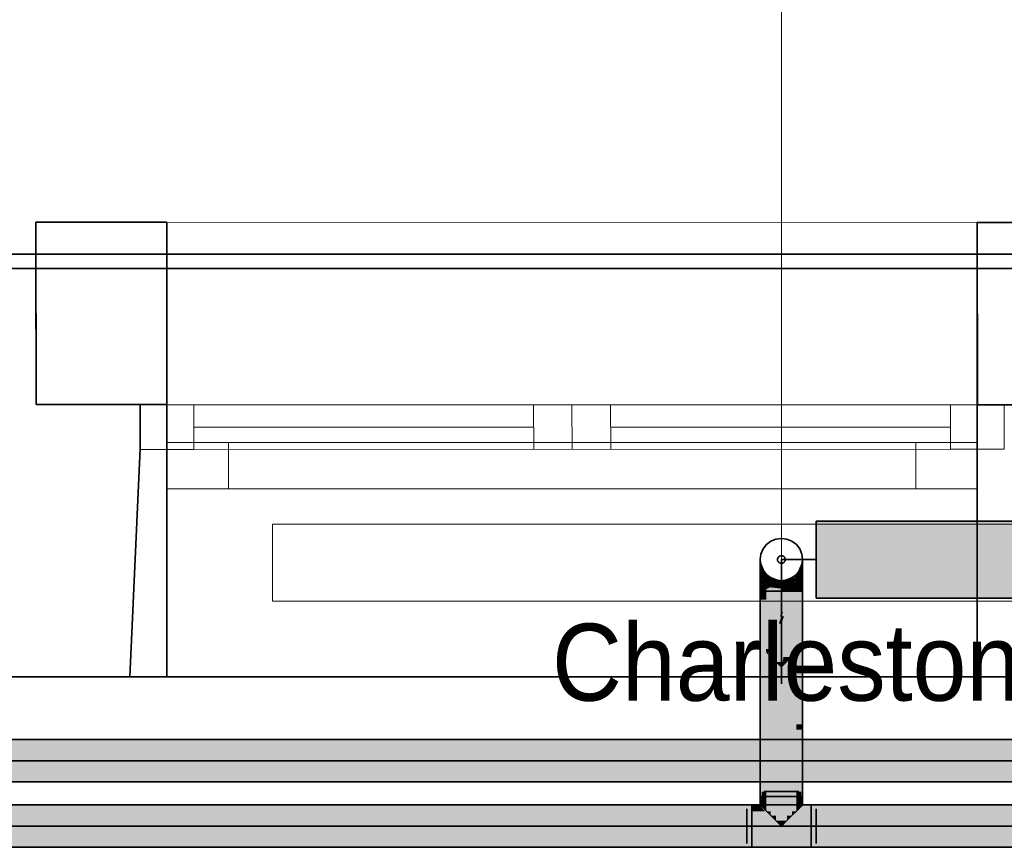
# Model space of a CAD drawing. Extents: x -133 to 627, y -127 to 467.
# Tile 75 of 80: x 120 to 146, y 370 to 391. Entities that reach past the tile are written whole.
import ezdxf
from ezdxf.lldxf.tags import DXFTag

# ---------------------------------------------------------------- set-up
doc = ezdxf.new("R2010")
doc.units = 0
doc.layers.get('0').update_dxf_attribs({"lineweight": 35})
for name, color, linetype, lineweight in [('0-Shading', 7, 'Continuous', 35), ('5_OG-BESTAND', 7, 'Continuous', 25), ('5_OG-HLSE', 7, 'Continuous', 25), ('5_OG-NEU', 7, 'Continuous', 25), ('H_Heizkoerpertext', 7, 'Continuous', 35)]:
    doc.layers.add(name, color=color, linetype=linetype, lineweight=lineweight)
for name, color, linetype, lineweight, true_color in [('A_Aussenwand', 3, 'Continuous', 35, 0x00ff00), ('A_Fenster', 1, 'Continuous', 35, 0xff0000), ('A_Geschossdecke', 7, 'Continuous', 35, 0x008080), ('H_Heizkoerper', 1, 'Continuous', 35, 0xff0000), ('H_Heizkoerperflaeche', 7, 'Continuous', 35, 0xc0c0c0), ('H_Ruecklauf', 5, 'Continuous', 35, 0x0000ff), ('H_Ruecklauf_Beschriftung', 5, 'Continuous', 18, 0x0000ff), ('H_Vorlauf', 1, 'Continuous', 35, 0xff0000)]:
    doc.layers.add(name, color=color, linetype=linetype, lineweight=lineweight, true_color=true_color)
doc.styles.get("Standard").update_dxf_attribs({"font": 'arial.ttf'})
tags = doc.linetypes.add('ALL_S14', pattern=[0.002, 0.001, -0.001]).pattern_tags.tags
tags[6:7] = [DXFTag(74, 4), DXFTag(75, 0), DXFTag(340, '0'), DXFTag(46, 1.0), DXFTag(50, 0.0), DXFTag(44, 0.0), DXFTag(45, 0.0)]
tags[4:5] = [DXFTag(74, 4), DXFTag(75, 0), DXFTag(340, '0'), DXFTag(46, 1.0), DXFTag(50, 0.0), DXFTag(44, 0.0), DXFTag(45, 0.0)]
tags = doc.linetypes.add('fein_strichliert-A06HSSHENL', pattern=[4, 1, -2, 1]).pattern_tags.tags
tags[8:9] = [DXFTag(74, 4), DXFTag(75, 0), DXFTag(340, '0'), DXFTag(46, 0.0), DXFTag(50, 0.0), DXFTag(44, 0.0), DXFTag(45, 0.0)]
tags[6:7] = [DXFTag(74, 4), DXFTag(75, 0), DXFTag(340, '0'), DXFTag(46, 0.0), DXFTag(50, 0.0), DXFTag(44, 0.0), DXFTag(45, 0.0)]
tags[4:5] = [DXFTag(74, 4), DXFTag(75, 0), DXFTag(340, '0'), DXFTag(46, 0.0), DXFTag(50, 0.0), DXFTag(44, 0.0), DXFTag(45, 0.0)]

# ---------------------------------------------------------------- blocks, each defined once
blk = doc.blocks.new('Shading-A06HSSFQNL', base_point=(330.89, 189.228))
at = {"layer": '0-Shading', "color": 176, "true_color": 0x000085}
for points in [[(139.587, 377.354), (139.575, 377.354), (139.575, 377.382)], [(139.73, 376.993), (139.587, 377.354), (139.575, 377.354)], [(139.736, 376.993), (139.73, 376.993), (139.587, 377.354)], [(140.52, 376.993), (140.514, 376.993), (140.675, 377.354)], [(140.514, 376.993), (140.675, 377.354), (140.663, 377.354)], [(140.675, 377.354), (140.663, 377.354), (140.675, 377.382)], [(139.736, 376.978), (139.736, 376.993), (139.73, 376.993)], [(140.514, 376.978), (140.52, 376.993), (140.514, 376.993)]]:
    blk.add_solid(points, dxfattribs=at)
at = {"layer": '0-Shading', "color": 174, "true_color": 0x000092}
for points in [[(139.61, 377.272), (139.575, 377.272), (139.575, 377.354)], [(140.675, 377.272), (140.64, 377.272), (140.675, 377.354)], [(139.715, 376.978), (139.61, 377.272), (139.575, 377.272)], [(139.736, 376.978), (139.715, 376.978), (139.61, 377.272)], [(140.535, 376.978), (140.514, 376.978), (140.675, 377.272)], [(140.514, 376.978), (140.675, 377.272), (140.64, 377.272)], [(139.72, 376.969), (139.736, 376.978), (139.715, 376.978)], [(139.736, 376.969), (139.72, 376.969), (139.736, 376.978)], [(139.736, 376.935), (139.736, 376.969), (139.72, 376.969)], [(140.514, 376.935), (140.535, 376.978), (140.514, 376.978)]]:
    blk.add_solid(points, dxfattribs=at)
at = {"layer": '0-Shading', "color": 174, "true_color": 0x00009d}
for points in [[(139.638, 377.141), (139.575, 377.141), (139.575, 377.272)], [(139.676, 376.969), (139.638, 377.141), (139.575, 377.141)], [(139.72, 376.969), (139.676, 376.969), (139.638, 377.141)], [(140.555, 376.935), (140.514, 376.935), (140.675, 377.141)], [(140.514, 376.935), (140.675, 377.141), (140.612, 377.141)], [(140.675, 377.141), (140.612, 377.141), (140.675, 377.272)], [(139.679, 376.964), (139.72, 376.969), (139.676, 376.969)], [(139.722, 376.964), (139.679, 376.964), (139.72, 376.969)], [(139.696, 376.935), (139.722, 376.964), (139.679, 376.964)], [(139.736, 376.935), (139.696, 376.935), (139.722, 376.964)], [(139.72, 376.893), (139.736, 376.935), (139.696, 376.935)], [(139.736, 376.893), (139.72, 376.893), (139.736, 376.935)], [(139.736, 376.866), (139.736, 376.893), (139.72, 376.893)], [(140.514, 376.866), (140.555, 376.935), (140.514, 376.935)]]:
    blk.add_solid(points, dxfattribs=at)
at = {"layer": '0-Shading', "color": 174, "true_color": 0x0000a6}
for points in [[(139.675, 376.97), (139.575, 376.97), (139.575, 377.141)], [(140.675, 376.97), (140.575, 376.97), (140.675, 377.141)], [(139.579, 376.966), (139.675, 376.97), (139.575, 376.97)], [(139.678, 376.966), (139.579, 376.966), (139.675, 376.97)], [(139.679, 376.964), (139.678, 376.966), (139.579, 376.966)], [(139.679, 376.964), (139.58, 376.964), (139.579, 376.966)], [(139.638, 376.893), (139.679, 376.964), (139.58, 376.964)], [(139.72, 376.893), (139.638, 376.893), (139.679, 376.964)], [(139.679, 376.845), (139.72, 376.893), (139.638, 376.893)], [(139.731, 376.845), (139.679, 376.845), (139.736, 376.866)], [(139.679, 376.845), (139.736, 376.866), (139.696, 376.866)], [(139.72, 376.795), (139.731, 376.845), (139.679, 376.845)], [(139.736, 376.866), (139.696, 376.866), (139.72, 376.893)], [(139.736, 376.795), (139.72, 376.795), (139.736, 376.866)], [(140.589, 376.866), (140.514, 376.866), (140.675, 376.97)], [(140.514, 376.866), (140.675, 376.97), (140.575, 376.97)], [(140.514, 376.775), (140.589, 376.866), (140.514, 376.866)], [(139.736, 376.775), (139.736, 376.795), (139.72, 376.795)]]:
    blk.add_solid(points, dxfattribs=at)
at = {"layer": '0-Shading', "color": 174, "true_color": 0x0000ac}
for points in [[(139.578, 376.966), (139.575, 376.966), (139.575, 376.97)], [(139.579, 376.966), (139.578, 376.966), (139.575, 376.966)], [(139.652, 376.824), (139.575, 376.824), (139.575, 376.966)], [(139.641, 376.845), (139.579, 376.966), (139.575, 376.966)], [(139.579, 376.966), (139.575, 376.966), (139.575, 376.966)], [(139.581, 376.771), (139.575, 376.771), (139.652, 376.824)], [(139.575, 376.771), (139.652, 376.824), (139.575, 376.824)], [(139.679, 376.845), (139.641, 376.845), (139.579, 376.966)], [(139.682, 376.769), (139.579, 376.769), (139.652, 376.824)], [(139.652, 376.824), (139.679, 376.845), (139.641, 376.845)], [(139.695, 376.824), (139.652, 376.824), (139.679, 376.845)], [(139.668, 376.795), (139.695, 376.824), (139.652, 376.824)], [(139.72, 376.795), (139.668, 376.795), (139.695, 376.824)], [(139.845, 376.935), (139.736, 376.935), (139.736, 376.978)], [(140.048, 376.823), (139.845, 376.935), (139.736, 376.935)], [(140.125, 376.823), (140.048, 376.823), (139.845, 376.935)], [(140.102, 376.804), (140.125, 376.823), (140.048, 376.823)], [(140.125, 376.804), (140.102, 376.804), (140.125, 376.823)], [(140.202, 376.823), (140.125, 376.823), (140.499, 376.93)], [(140.125, 376.823), (140.499, 376.93), (140.392, 376.93)], [(140.125, 376.795), (140.202, 376.823), (140.125, 376.823)], [(140.499, 376.93), (140.392, 376.93), (140.514, 376.978)], [(140.499, 376.93), (140.514, 376.935), (140.501, 376.935)], [(140.514, 376.935), (140.501, 376.935), (140.514, 376.978)], [(140.675, 376.775), (140.514, 376.775), (140.675, 376.97)], [(139.579, 376.769), (139.581, 376.771), (139.575, 376.771)], [(139.619, 376.744), (139.682, 376.769), (139.579, 376.769)], [(139.696, 376.744), (139.619, 376.744), (139.682, 376.769)], [(139.679, 376.706), (139.696, 376.744), (139.619, 376.744)], [(139.696, 376.744), (139.72, 376.795), (139.668, 376.795)], [(139.717, 376.706), (139.679, 376.706), (139.696, 376.744)], [(139.696, 376.695), (139.717, 376.706), (139.679, 376.706)], [(139.731, 376.744), (139.696, 376.744), (139.736, 376.775)], [(139.696, 376.744), (139.736, 376.775), (139.711, 376.775)], [(139.722, 376.695), (139.731, 376.744), (139.696, 376.744)], [(139.722, 376.695), (139.696, 376.695), (139.717, 376.706)], [(139.72, 376.68), (139.722, 376.695), (139.696, 376.695)], [(139.736, 376.775), (139.711, 376.775), (139.72, 376.795)], [(139.731, 376.68), (139.72, 376.68), (139.722, 376.695)], [(139.736, 376.67), (139.731, 376.68), (139.72, 376.68)], [(139.736, 376.695), (139.722, 376.695), (139.736, 376.775)], [(139.736, 376.67), (139.736, 376.695), (139.722, 376.695)], [(140.125, 376.795), (140.125, 376.804), (140.102, 376.804)], [(140.675, 376.771), (140.514, 376.771), (140.675, 376.775)], [(140.514, 376.771), (140.675, 376.775), (140.514, 376.775)], [(140.514, 376.67), (140.675, 376.771), (140.514, 376.771)]]:
    blk.add_solid(points, dxfattribs=at)
at = {"layer": '0-Shading', "color": 174, "true_color": 0x00008e}
for points in [[(139.772, 376.978), (139.736, 376.978), (139.736, 376.993)], [(140.102, 376.832), (139.772, 376.978), (139.736, 376.978)], [(140.125, 376.832), (140.102, 376.832), (139.772, 376.978)], [(140.125, 376.823), (140.125, 376.832), (140.102, 376.832)], [(140.148, 376.832), (140.125, 376.832), (140.514, 376.978)], [(140.125, 376.832), (140.514, 376.978), (140.478, 376.978)], [(140.125, 376.823), (140.148, 376.832), (140.125, 376.832)], [(140.514, 376.978), (140.478, 376.978), (140.514, 376.993)]]:
    blk.add_solid(points, dxfattribs=at)
at = {"layer": '0-Shading', "color": 172, "true_color": 0x0000c7}
for points in [[(139.929, 376.866), (139.736, 376.866), (139.736, 376.935)], [(139.947, 376.804), (139.929, 376.866), (139.736, 376.866)], [(140.102, 376.804), (139.947, 376.804), (139.929, 376.866)], [(140.223, 376.795), (140.125, 376.795), (140.284, 376.852)], [(140.199, 376.773), (140.469, 376.852), (140.284, 376.852)], [(140.469, 376.852), (140.284, 376.852), (140.472, 376.853)], [(140.284, 376.852), (140.472, 376.853), (140.287, 376.853)], [(140.472, 376.853), (140.287, 376.853), (140.499, 376.93)], [(140.472, 376.853), (140.499, 376.861), (140.475, 376.861)], [(140.499, 376.861), (140.475, 376.861), (140.513, 376.93)], [(140.475, 376.861), (140.513, 376.93), (140.499, 376.93)], [(140.513, 376.93), (140.499, 376.93), (140.514, 376.935)], [(140.499, 376.861), (140.514, 376.866), (140.5, 376.866)], [(140.514, 376.866), (140.5, 376.866), (140.514, 376.935)], [(140.051, 376.773), (140.102, 376.804), (139.947, 376.804)], [(140.111, 376.773), (140.051, 376.773), (140.125, 376.795)], [(140.051, 376.773), (140.125, 376.795), (140.088, 376.795)], [(140.102, 376.759), (140.111, 376.773), (140.051, 376.773)], [(140.125, 376.795), (140.088, 376.795), (140.102, 376.804)], [(140.125, 376.759), (140.102, 376.759), (140.125, 376.795)], [(140.125, 376.752), (140.125, 376.759), (140.102, 376.759)], [(140.199, 376.773), (140.125, 376.773), (140.223, 376.795)], [(140.125, 376.773), (140.223, 376.795), (140.125, 376.795)], [(140.125, 376.752), (140.199, 376.773), (140.125, 376.773)]]:
    blk.add_solid(points, dxfattribs=at)
at = {"layer": '0-Shading', "color": 172, "true_color": 0x0000dd}
for points in [[(139.796, 376.848), (139.736, 376.848), (139.736, 376.866)], [(139.767, 376.775), (139.736, 376.775), (139.796, 376.848)], [(139.736, 376.775), (139.796, 376.848), (139.736, 376.848)], [(140.051, 376.773), (139.766, 376.773), (139.796, 376.848)], [(140.441, 376.773), (140.199, 376.773), (140.472, 376.853)], [(140.472, 376.767), (140.439, 376.767), (140.497, 376.853)], [(140.439, 376.767), (140.497, 376.853), (140.472, 376.853)], [(140.497, 376.853), (140.472, 376.853), (140.499, 376.861)], [(140.499, 376.772), (140.474, 376.772), (140.513, 376.861)], [(140.474, 376.772), (140.513, 376.861), (140.499, 376.861)], [(140.513, 376.861), (140.499, 376.861), (140.514, 376.866)], [(140.514, 376.775), (140.5, 376.775), (140.514, 376.866)], [(139.765, 376.769), (139.767, 376.775), (139.736, 376.775)], [(140.044, 376.769), (139.765, 376.769), (140.051, 376.773)], [(139.765, 376.769), (140.051, 376.773), (139.766, 376.773)], [(139.966, 376.728), (140.044, 376.769), (139.765, 376.769)], [(140.058, 376.728), (139.966, 376.728), (140.03, 376.762)], [(140.077, 376.705), (140.058, 376.728), (139.966, 376.728)], [(140.056, 376.762), (140.03, 376.762), (140.051, 376.773)], [(140.059, 376.727), (140.056, 376.762), (140.03, 376.762)], [(140.102, 376.759), (140.057, 376.759), (140.051, 376.773)], [(140.069, 376.727), (140.059, 376.727), (140.056, 376.762)], [(140.069, 376.727), (140.102, 376.759), (140.057, 376.759)], [(140.063, 376.722), (140.069, 376.727), (140.059, 376.727)], [(140.071, 376.722), (140.063, 376.722), (140.069, 376.727)], [(140.077, 376.705), (140.071, 376.722), (140.063, 376.722)], [(140.069, 376.727), (140.125, 376.752), (140.095, 376.752)], [(140.114, 376.727), (140.069, 376.727), (140.125, 376.752)], [(140.077, 376.705), (140.114, 376.727), (140.069, 376.727)], [(140.104, 376.705), (140.077, 376.705), (140.114, 376.727)], [(140.102, 376.7), (140.104, 376.705), (140.077, 376.705)], [(140.125, 376.752), (140.095, 376.752), (140.102, 376.759)], [(140.125, 376.7), (140.102, 376.7), (140.125, 376.752)], [(140.125, 376.695), (140.125, 376.7), (140.102, 376.7)], [(140.146, 376.752), (140.125, 376.752), (140.148, 376.759)], [(140.125, 376.695), (140.146, 376.752), (140.125, 376.752)], [(140.125, 376.695), (140.148, 376.7), (140.127, 376.7)], [(140.148, 376.7), (140.127, 376.7), (140.189, 376.759)], [(140.127, 376.7), (140.189, 376.759), (140.148, 376.759)], [(140.189, 376.759), (140.148, 376.759), (140.199, 376.773)], [(140.148, 376.7), (140.436, 376.759), (140.189, 376.759)], [(140.436, 376.759), (140.189, 376.759), (140.441, 376.773)], [(140.189, 376.759), (140.441, 376.773), (140.199, 376.773)], [(140.436, 376.759), (140.472, 376.767), (140.439, 376.767)], [(140.472, 376.767), (140.499, 376.772), (140.474, 376.772)], [(140.499, 376.772), (140.514, 376.775), (140.5, 376.775)]]:
    blk.add_solid(points, dxfattribs=at)
at = {"layer": '0-Shading', "color": 174, "true_color": 0x0000b0}
for points in [[(139.579, 376.769), (139.575, 376.769), (139.575, 376.771)], [(139.575, 376.767), (139.579, 376.769), (139.575, 376.769)], [(139.579, 376.767), (139.575, 376.767), (139.579, 376.769)], [(139.575, 376.557), (139.579, 376.767), (139.575, 376.767)], [(139.58, 376.559), (139.575, 376.559), (139.679, 376.706)], [(139.575, 376.559), (139.679, 376.706), (139.577, 376.706)], [(139.575, 376.557), (139.579, 376.557), (139.58, 376.559)], [(139.575, 376.557), (139.58, 376.559), (139.575, 376.559)], [(139.679, 376.706), (139.577, 376.706), (139.579, 376.769)], [(139.579, 376.557), (139.659, 376.557), (139.632, 376.577)], [(139.579, 376.557), (139.583, 376.559), (139.58, 376.559)], [(139.583, 376.559), (139.58, 376.559), (139.693, 376.599)], [(139.58, 376.559), (139.693, 376.599), (139.607, 376.599)], [(139.693, 376.599), (139.607, 376.599), (139.72, 376.68)], [(139.607, 376.599), (139.72, 376.68), (139.661, 376.68)], [(139.632, 376.577), (139.685, 376.577), (139.693, 376.599)], [(139.659, 376.557), (139.632, 376.577), (139.685, 376.577)], [(139.659, 376.557), (139.679, 376.557), (139.685, 376.577)], [(139.72, 376.68), (139.661, 376.68), (139.679, 376.706)], [(139.679, 376.557), (139.736, 376.557), (139.685, 376.577)], [(139.685, 376.577), (139.735, 376.577), (139.733, 376.612)], [(139.685, 376.577), (139.715, 376.599), (139.693, 376.599)], [(139.736, 376.557), (139.685, 376.577), (139.735, 376.577)], [(139.715, 376.599), (139.693, 376.599), (139.736, 376.615)], [(139.693, 376.599), (139.736, 376.615), (139.698, 376.615)], [(139.736, 376.615), (139.698, 376.615), (139.736, 376.67)], [(139.698, 376.615), (139.736, 376.67), (139.717, 376.67)], [(139.736, 376.67), (139.717, 376.67), (139.72, 376.68)], [(139.736, 376.612), (139.733, 376.612), (139.736, 376.615)], [(139.736, 376.557), (139.736, 376.612), (139.733, 376.612)], [(140.514, 376.67), (140.675, 376.67), (140.675, 376.771)], [(140.514, 376.557), (140.675, 376.557), (140.514, 376.67)], [(140.675, 376.557), (140.514, 376.67), (140.675, 376.67)], [(139.575, 376.553), (139.579, 376.557), (139.575, 376.557)], [(139.653, 376.553), (139.575, 376.553), (139.659, 376.557)], [(139.575, 376.553), (139.659, 376.557), (139.579, 376.557)], [(139.654, 376.496), (139.575, 376.496), (139.679, 376.557)], [(139.575, 376.496), (139.679, 376.557), (139.659, 376.557)], [(139.575, 376.496), (139.653, 376.553), (139.575, 376.553)], [(139.591, 376.34), (139.575, 376.34), (139.575, 376.496)], [(139.591, 376.34), (139.654, 376.496), (139.575, 376.496)], [(139.575, 376.301), (139.591, 376.34), (139.575, 376.34)], [(139.595, 376.301), (139.575, 376.301), (139.591, 376.34)], [(139.734, 376.34), (139.591, 376.34), (139.736, 376.557)], [(139.591, 376.34), (139.736, 376.557), (139.679, 376.557)], [(139.725, 375.027), (139.734, 376.34), (139.591, 376.34)], [(139.736, 375.058), (139.725, 375.058), (139.736, 376.557)], [(140.675, 375.899), (140.514, 375.899), (140.675, 376.557)], [(140.514, 375.899), (140.675, 376.557), (140.514, 376.557)], [(139.636, 375.899), (139.575, 375.899), (139.595, 376.301)], [(139.575, 375.899), (139.595, 376.301), (139.575, 376.301)], [(139.575, 374.961), (139.736, 374.961), (139.575, 375.899)], [(139.725, 375.027), (139.636, 375.899), (139.575, 375.899)], [(140.668, 374.961), (140.514, 374.961), (140.675, 375.899)], [(140.514, 374.961), (140.675, 375.899), (140.514, 375.899)], [(140.675, 373.122), (140.655, 373.122), (140.675, 375.899)], [(139.725, 375.027), (139.736, 375.058), (139.725, 375.058)], [(139.736, 375.027), (139.725, 375.027), (139.736, 375.058)], [(139.736, 374.961), (139.736, 375.027), (139.725, 375.027)], [(139.575, 371.227), (139.609, 371.227), (139.575, 374.961)], [(139.609, 371.227), (139.575, 374.961), (139.736, 374.961)], [(139.736, 371.354), (139.614, 371.354), (139.736, 374.961)], [(140.655, 373.101), (140.514, 373.101), (140.668, 374.961)], [(140.514, 373.101), (140.668, 374.961), (140.514, 374.961)], [(140.654, 372.961), (140.514, 372.961), (140.655, 373.101)], [(140.514, 372.961), (140.655, 373.101), (140.514, 373.101)], [(140.641, 371.227), (140.675, 371.227), (140.655, 373.101)], [(140.655, 373.101), (140.675, 373.101), (140.675, 373.122)], [(140.655, 373.101), (140.675, 373.122), (140.655, 373.122)], [(140.675, 371.227), (140.655, 373.101), (140.675, 373.101)], [(140.642, 371.354), (140.514, 371.354), (140.654, 372.961)], [(140.514, 371.354), (140.654, 372.961), (140.514, 372.961)], [(139.638, 370.989), (139.594, 370.989), (139.594, 371.227)], [(139.614, 371.121), (139.631, 371.227), (139.594, 371.227)], [(139.609, 371.227), (139.736, 371.354), (139.614, 371.354)], [(139.609, 371.227), (139.671, 371.227), (139.662, 371.28)], [(139.649, 371.121), (139.614, 371.121), (139.631, 371.227)], [(139.649, 371.121), (139.649, 371.227), (139.631, 371.227)], [(139.662, 371.28), (139.736, 371.28), (139.736, 371.354)], [(139.671, 371.227), (139.736, 371.227), (139.662, 371.28)], [(139.736, 371.227), (139.662, 371.28), (139.736, 371.28)], [(140.641, 371.227), (140.642, 371.354), (140.514, 371.354)], [(140.514, 371.28), (140.588, 371.28), (140.514, 371.354)], [(140.514, 371.227), (140.579, 371.227), (140.514, 371.28)], [(140.579, 371.227), (140.514, 371.28), (140.588, 371.28)], [(140.579, 371.227), (140.641, 371.227), (140.588, 371.28)], [(140.656, 371.121), (140.601, 371.121), (140.656, 371.227)], [(140.601, 371.121), (140.656, 371.227), (140.62, 371.227)], [(140.601, 371.121), (140.62, 371.227), (140.601, 371.227)], [(98.129, 370.846), (139.355, 370.846), (101.083, 371.007)], [(139.355, 370.846), (101.083, 371.007), (139.355, 371.007)], [(139.355, 370.846), (139.626, 370.846), (139.355, 371.007)], [(139.626, 370.846), (139.355, 371.007), (139.575, 371.007)], [(139.594, 370.948), (140.895, 371.007), (139.575, 371.007)], [(140.895, 370.948), (139.594, 370.948), (140.895, 371.007)], [(139.649, 370.934), (139.638, 370.989), (139.594, 370.989)], [(139.696, 370.846), (140.895, 370.846), (139.594, 370.948)], [(140.895, 370.846), (140.895, 370.948), (139.594, 370.948)], [(139.626, 370.846), (139.696, 370.846), (139.594, 370.948)], [(139.649, 370.934), (139.649, 371.121), (139.614, 371.121)], [(140.656, 370.989), (140.601, 370.989), (140.601, 371.121)], [(140.656, 370.989), (140.656, 371.121), (140.601, 371.121)], [(140.601, 370.934), (140.656, 370.989), (140.601, 370.989)], [(140.895, 370.846), (154.875, 370.846), (140.895, 371.007)], [(154.875, 370.846), (140.895, 371.007), (154.823, 371.007)], [(101.083, 369.907), (139.355, 369.907), (98.129, 370.068)], [(139.355, 369.907), (98.129, 370.068), (139.355, 370.068)], [(139.355, 369.907), (140.895, 369.907), (139.355, 370.068)], [(140.895, 369.907), (139.355, 370.068), (140.895, 370.068)], [(140.895, 369.907), (154.823, 369.907), (140.895, 370.068)], [(154.823, 369.907), (140.895, 370.068), (154.875, 370.068)]]:
    blk.add_solid(points, dxfattribs=at)
at = {"layer": '0-Shading', "color": 5, "true_color": 0x0000ec}
for points in [[(139.751, 376.772), (139.736, 376.772), (139.736, 376.775)], [(139.736, 376.67), (139.751, 376.772), (139.736, 376.772)], [(139.744, 376.67), (139.736, 376.67), (139.765, 376.769)], [(139.736, 376.67), (139.765, 376.769), (139.75, 376.769)], [(139.743, 376.669), (139.744, 376.67), (139.736, 376.67)], [(139.85, 376.669), (139.743, 376.669), (139.966, 376.728)], [(139.743, 376.669), (139.966, 376.728), (139.756, 376.728)], [(139.831, 376.66), (139.85, 376.669), (139.743, 376.669)], [(139.765, 376.769), (139.75, 376.769), (139.751, 376.772)], [(139.966, 376.728), (139.756, 376.728), (139.765, 376.769)], [(140.099, 376.66), (139.831, 376.66), (140.077, 376.705)], [(139.831, 376.66), (140.077, 376.705), (139.92, 376.705)], [(140.114, 376.63), (140.099, 376.66), (139.831, 376.66)], [(140.077, 376.705), (139.92, 376.705), (139.966, 376.728)], [(140.102, 376.7), (140.08, 376.7), (140.077, 376.705)], [(140.088, 376.682), (140.102, 376.7), (140.08, 376.7)], [(140.088, 376.682), (140.125, 376.695), (140.098, 376.695)], [(140.125, 376.682), (140.088, 376.682), (140.125, 376.695)], [(140.114, 376.63), (140.125, 376.682), (140.088, 376.682)], [(140.125, 376.695), (140.098, 376.695), (140.102, 376.7)], [(140.125, 376.63), (140.114, 376.63), (140.125, 376.682)], [(140.125, 376.628), (140.125, 376.63), (140.114, 376.63)], [(140.147, 376.695), (140.125, 376.695), (140.148, 376.7)], [(140.125, 376.628), (140.147, 376.695), (140.125, 376.695)], [(140.125, 376.628), (140.395, 376.657), (140.135, 376.657)], [(140.395, 376.657), (140.135, 376.657), (140.412, 376.7)], [(140.135, 376.657), (140.412, 376.7), (140.148, 376.7)], [(140.412, 376.7), (140.148, 376.7), (140.436, 376.759)], [(140.395, 376.657), (140.436, 376.662), (140.397, 376.662)], [(140.436, 376.662), (140.397, 376.662), (140.47, 376.759)], [(140.397, 376.662), (140.47, 376.759), (140.436, 376.759)], [(140.47, 376.759), (140.436, 376.759), (140.472, 376.767)], [(140.436, 376.662), (140.472, 376.666), (140.437, 376.666)], [(140.472, 376.666), (140.437, 376.666), (140.498, 376.767)], [(140.437, 376.666), (140.498, 376.767), (140.472, 376.767)], [(140.498, 376.767), (140.472, 376.767), (140.499, 376.772)], [(140.472, 376.666), (140.499, 376.669), (140.473, 376.669)], [(140.499, 376.669), (140.473, 376.669), (140.514, 376.772)], [(140.473, 376.669), (140.514, 376.772), (140.499, 376.772)], [(140.514, 376.772), (140.499, 376.772), (140.514, 376.775)], [(140.514, 376.67), (140.499, 376.67), (140.514, 376.775)], [(140.499, 376.669), (140.514, 376.67), (140.499, 376.67)]]:
    blk.add_solid(points, dxfattribs=at)
at = {"layer": '0-Shading', "color": 5, "true_color": 0x0000f4}
for points in [[(139.743, 376.669), (139.736, 376.669), (139.736, 376.67)], [(139.74, 376.617), (139.736, 376.617), (139.743, 376.669)], [(139.736, 376.617), (139.743, 376.669), (139.736, 376.669)], [(140.116, 376.615), (139.736, 376.615), (140.114, 376.63)], [(139.736, 376.615), (140.114, 376.63), (139.767, 376.63)], [(139.736, 376.615), (139.74, 376.617), (139.736, 376.617)], [(140.125, 376.557), (140.116, 376.615), (139.736, 376.615)], [(139.736, 376.557), (140.125, 376.557), (139.736, 376.615)], [(139.74, 376.617), (139.831, 376.66), (139.743, 376.66)], [(139.831, 376.66), (139.743, 376.66), (139.743, 376.669)], [(140.114, 376.63), (139.767, 376.63), (139.831, 376.66)], [(140.125, 376.628), (140.114, 376.628), (140.114, 376.63)], [(140.125, 376.557), (140.125, 376.628), (140.114, 376.628)], [(140.125, 376.628), (140.383, 376.628), (140.395, 376.657)], [(140.125, 376.557), (140.353, 376.557), (140.125, 376.628)], [(140.353, 376.557), (140.125, 376.628), (140.383, 376.628)], [(140.353, 376.557), (140.395, 376.557), (140.395, 376.657)], [(140.395, 376.657), (140.434, 376.657), (140.436, 376.662)], [(140.395, 376.557), (140.436, 376.557), (140.436, 376.662)], [(140.395, 376.557), (140.395, 376.657), (140.434, 376.657)], [(140.436, 376.662), (140.471, 376.662), (140.472, 376.666)], [(140.436, 376.557), (140.472, 376.557), (140.472, 376.666)], [(140.436, 376.557), (140.436, 376.662), (140.471, 376.662)], [(140.472, 376.666), (140.499, 376.666), (140.499, 376.669)], [(140.472, 376.557), (140.499, 376.557), (140.499, 376.669)], [(140.472, 376.557), (140.472, 376.666), (140.499, 376.666)], [(140.499, 376.669), (140.514, 376.669), (140.514, 376.67)], [(140.499, 376.557), (140.514, 376.557), (140.514, 376.67)], [(140.499, 376.557), (140.499, 376.669), (140.514, 376.669)]]:
    blk.add_solid(points, dxfattribs=at)
at = {"layer": '0-Shading', "color": 5, "true_color": 0x0000f5}
for points in [[(140.125, 376.018), (139.736, 376.018), (140.125, 376.557)], [(139.736, 376.018), (140.125, 376.557), (139.736, 376.557)], [(140.125, 376.018), (140.353, 376.557), (140.125, 376.557)], [(140.172, 376.018), (140.125, 376.018), (140.395, 376.557)], [(140.125, 376.018), (140.395, 376.557), (140.353, 376.557)], [(140.194, 375.904), (140.125, 375.904), (140.436, 376.557)], [(140.125, 375.904), (140.436, 376.557), (140.395, 376.557)], [(140.225, 375.718), (140.125, 375.718), (140.472, 376.557)], [(140.125, 375.718), (140.472, 376.557), (140.436, 376.557)], [(140.275, 375.38), (140.125, 375.38), (140.499, 376.557)], [(140.125, 375.38), (140.499, 376.557), (140.472, 376.557)], [(140.129, 374.591), (140.125, 374.591), (140.514, 376.557)], [(140.125, 374.591), (140.514, 376.557), (140.499, 376.557)], [(140.401, 374.848), (140.179, 374.848), (140.514, 376.557)], [(140.514, 374.961), (140.409, 374.961), (140.514, 376.557)], [(139.736, 375.058), (140.125, 376.018), (139.736, 376.018)], [(139.814, 375.058), (139.736, 375.058), (140.125, 376.018)], [(139.771, 374.926), (140.125, 375.904), (140.088, 375.904)], [(140.125, 375.718), (140.058, 375.718), (140.125, 375.904)], [(140.125, 375.904), (140.088, 375.904), (140.125, 376.018)], [(140.125, 375.904), (140.172, 376.018), (140.125, 376.018)], [(140.125, 375.718), (140.194, 375.904), (140.125, 375.904)], [(139.887, 374.926), (139.771, 374.926), (140.125, 375.718)], [(139.771, 374.926), (140.125, 375.718), (140.058, 375.718)], [(140.125, 375.38), (140.024, 375.38), (140.125, 375.718)], [(140.125, 375.38), (140.225, 375.718), (140.125, 375.718)], [(140.003, 374.836), (139.861, 374.836), (140.125, 375.38)], [(139.861, 374.836), (140.125, 375.38), (140.024, 375.38)], [(140.125, 374.719), (139.977, 374.719), (140.125, 375.38)], [(140.125, 374.591), (140.275, 375.38), (140.125, 375.38)], [(139.782, 374.961), (139.736, 374.961), (139.814, 375.058)], [(139.736, 374.961), (139.814, 375.058), (139.736, 375.058)], [(140.125, 374.572), (139.736, 374.572), (139.736, 374.961)], [(139.771, 374.926), (139.782, 374.961), (139.736, 374.961)], [(139.861, 374.836), (139.887, 374.926), (139.771, 374.926)], [(139.977, 374.719), (140.003, 374.836), (139.861, 374.836)], [(140.514, 374.572), (140.125, 374.572), (140.514, 374.961)], [(140.125, 374.572), (140.401, 374.848), (140.179, 374.848)], [(140.401, 374.848), (140.514, 374.961), (140.409, 374.961)], [(140.125, 372.961), (139.736, 372.961), (140.125, 374.572)], [(139.736, 372.961), (140.125, 374.572), (139.736, 374.572)], [(140.106, 374.591), (140.125, 374.719), (139.977, 374.719)], [(140.125, 374.591), (140.106, 374.591), (140.125, 374.719)], [(140.123, 374.574), (140.125, 374.591), (140.106, 374.591)], [(140.125, 374.574), (140.123, 374.574), (140.125, 374.591)], [(140.125, 374.572), (140.125, 374.574), (140.123, 374.574)], [(140.125, 374.572), (140.129, 374.591), (140.125, 374.591)], [(140.514, 372.961), (140.125, 372.961), (140.514, 374.572)], [(140.125, 372.961), (140.514, 374.572), (140.125, 374.572)], [(140.125, 372.894), (139.736, 372.894), (139.736, 372.961)], [(140.125, 372.894), (140.125, 372.961), (139.736, 372.961)], [(140.125, 371.421), (139.736, 371.421), (140.125, 372.894)], [(139.736, 371.421), (140.125, 372.894), (139.736, 372.894)], [(140.514, 372.894), (140.125, 372.894), (140.514, 372.961)], [(140.125, 372.894), (140.514, 372.961), (140.125, 372.961)], [(140.514, 371.421), (140.125, 371.421), (140.514, 372.894)], [(140.125, 371.421), (140.514, 372.894), (140.125, 372.894)], [(139.736, 371.354), (140.125, 371.421), (139.736, 371.421)], [(139.736, 371.354), (140.125, 371.354), (140.125, 371.421)], [(139.736, 371.227), (140.125, 371.227), (139.736, 371.354)], [(140.125, 371.227), (139.736, 371.354), (140.125, 371.354)], [(139.983, 370.732), (139.85, 370.732), (139.983, 371.227)], [(139.85, 370.732), (139.983, 371.227), (139.85, 371.227)], [(140.514, 371.354), (140.514, 371.421), (140.125, 371.421)], [(140.125, 371.354), (140.514, 371.354), (140.125, 371.421)], [(140.125, 371.227), (140.514, 371.227), (140.125, 371.354)], [(140.514, 371.227), (140.125, 371.354), (140.514, 371.354)], [(140.4, 370.732), (140.267, 370.732), (140.4, 371.227)], [(140.267, 370.732), (140.4, 371.227), (140.267, 371.227)], [(96.905, 370.457), (139.355, 370.457), (98.129, 370.846)], [(139.355, 370.457), (98.129, 370.846), (139.355, 370.846)], [(139.355, 370.457), (139.647, 370.457), (139.355, 370.846)], [(139.647, 370.457), (139.355, 370.846), (139.626, 370.846)], [(139.647, 370.457), (140.895, 370.457), (139.626, 370.846)], [(140.895, 370.457), (139.626, 370.846), (140.895, 370.846)], [(139.983, 370.6), (139.983, 370.732), (139.85, 370.732)], [(140.267, 370.6), (140.4, 370.732), (140.267, 370.732)], [(140.895, 370.457), (154.896, 370.457), (140.895, 370.846)], [(154.896, 370.457), (140.895, 370.846), (154.875, 370.846)], [(98.129, 370.068), (139.355, 370.068), (96.905, 370.457)], [(139.355, 370.068), (96.905, 370.457), (139.355, 370.457)], [(139.355, 370.068), (140.895, 370.068), (139.355, 370.457)], [(140.895, 370.068), (139.355, 370.457), (140.895, 370.457)], [(140.895, 370.068), (154.875, 370.068), (140.895, 370.457)], [(154.875, 370.068), (140.895, 370.457), (154.896, 370.457)]]:
    blk.add_solid(points, dxfattribs=at)
at = {"layer": '0-Shading', "color": 174, "true_color": 0x000090}
for points in [[(139.575, 371.193), (139.586, 371.227), (139.575, 371.227)], [(139.594, 371.193), (139.575, 371.193), (139.594, 371.227)], [(139.575, 371.193), (139.594, 371.227), (139.586, 371.227)], [(139.594, 370.989), (139.594, 371.193), (139.575, 371.193)], [(139.592, 371.007), (139.575, 371.007), (139.575, 371.193)], [(140.675, 371.007), (140.656, 371.007), (140.656, 371.227)], [(140.659, 371.193), (140.664, 371.227), (140.656, 371.227)], [(140.675, 371.193), (140.659, 371.193), (140.664, 371.227)], [(140.675, 371.007), (140.675, 371.193), (140.659, 371.193)], [(140.675, 371.193), (140.675, 371.227), (140.664, 371.227)], [(139.594, 370.989), (139.592, 371.007), (139.575, 371.007)], [(140.656, 370.989), (140.675, 371.007), (140.656, 371.007)]]:
    blk.add_solid(points, dxfattribs=at)
at = {"layer": '0-Shading', "color": 172, "true_color": 0x0000cd}
for points in [[(139.736, 371.121), (139.649, 371.121), (139.736, 371.227)], [(139.649, 371.121), (139.736, 371.227), (139.649, 371.227)], [(140.601, 371.121), (140.514, 371.121), (140.601, 371.227)], [(140.514, 371.121), (140.601, 371.227), (140.514, 371.227)], [(139.708, 370.934), (139.649, 370.934), (139.649, 371.121)], [(139.736, 370.846), (139.736, 371.121), (139.649, 371.121)], [(140.514, 370.846), (140.601, 371.121), (140.514, 371.121)], [(140.601, 370.934), (140.542, 370.934), (140.601, 371.121)], [(139.736, 370.846), (139.708, 370.934), (139.649, 370.934)], [(140.514, 370.846), (140.601, 370.934), (140.542, 370.934)]]:
    blk.add_solid(points, dxfattribs=at)
at = {"layer": '0-Shading', "color": 172, "true_color": 0x0000e4}
for points in [[(139.85, 370.846), (139.736, 370.846), (139.85, 371.227)], [(139.736, 370.846), (139.85, 371.227), (139.736, 371.227)], [(140.514, 370.846), (140.4, 370.846), (140.514, 371.227)], [(140.4, 370.846), (140.514, 371.227), (140.4, 371.227)], [(139.85, 370.732), (139.85, 370.846), (139.736, 370.846)], [(140.4, 370.732), (140.514, 370.846), (140.4, 370.846)]]:
    blk.add_solid(points, dxfattribs=at)
at = {"layer": '0-Shading', "color": 5, "true_color": 0x0000fd}
for points in [[(140.125, 370.6), (139.983, 370.6), (140.125, 371.227)], [(139.983, 370.6), (140.125, 371.227), (139.983, 371.227)], [(140.267, 370.6), (140.125, 370.6), (140.267, 371.227)], [(140.125, 370.6), (140.267, 371.227), (140.125, 371.227)], [(140.125, 370.457), (140.125, 370.6), (139.983, 370.6)], [(140.125, 370.457), (140.267, 370.6), (140.125, 370.6)]]:
    blk.add_solid(points, dxfattribs=at)
blk = doc.blocks.new('Shading-A06HSSFSNL', base_point=(333.171, 168.83))
at = {"layer": '0-Shading', "color": 1, "true_color": 0xf50000}
for points in [[(90.079, 372.157), (154.735, 372.157), (90.533, 372.546)], [(154.735, 372.157), (90.533, 372.546), (154.735, 372.546)], [(90.533, 371.768), (154.735, 371.768), (90.079, 372.157)], [(154.735, 371.768), (90.079, 372.157), (154.735, 372.157)]]:
    blk.add_solid(points, dxfattribs=at)
at = {"layer": '0-Shading', "color": 14, "true_color": 0xb00000}
for points in [[(90.533, 372.546), (140.15, 372.546), (93.487, 372.707)], [(140.15, 372.546), (93.487, 372.707), (139.989, 372.707)], [(140.15, 372.546), (154.735, 372.546), (139.989, 372.707)], [(154.735, 372.546), (139.989, 372.707), (154.735, 372.707)], [(93.487, 371.607), (154.735, 371.607), (90.533, 371.768)], [(154.735, 371.607), (90.533, 371.768), (154.735, 371.768)]]:
    blk.add_solid(points, dxfattribs=at)
blk = doc.blocks.new('Referenz-A06HSSHCNL', base_point=(-102.577, -104.976))
at = {"layer": '5_OG-BESTAND', "color": 0, "lineweight": 35}
for p, q in [((120.772, 386.147), (124.172, 386.147)), ((120.773, 381.407), (120.772, 386.147)), ((124.172, 386.147), (124.173, 381.407)), ((145.212, 386.135), (148.612, 386.135)), ((145.213, 381.405), (145.212, 386.135)), ((106.948, 385.311), (120.772, 385.311)), ((106.948, 385.311), (120.772, 385.311)), ((120.772, 385.311), (120.773, 381.407)), ((120.772, 385.311), (120.773, 381.407)), ((124.173, 381.407), (120.773, 381.407)), ((120.773, 381.407), (123.473, 381.404)), ((120.773, 381.407), (123.473, 381.404)), ((123.473, 381.404), (123.473, 380.264)), ((123.473, 381.404), (123.473, 380.264)), ((148.613, 381.405), (145.213, 381.405)), ((123.473, 380.264), (123.208, 374.34)), ((123.473, 380.264), (123.208, 374.34)), ((123.208, 374.34), (104.774, 374.34)), ((123.208, 374.34), (104.774, 374.34))]:
    blk.add_line(p, q, dxfattribs=at)
at = {"layer": '5_OG-BESTAND', "color": 0, "lineweight": 13}
for p, q in [((124.172, 386.147), (145.212, 386.135)), ((123.208, 374.34), (170.879, 374.34))]:
    blk.add_line(p, q, dxfattribs=at)
at = {"layer": '5_OG-HLSE', "color": 0, "linetype": 'ALL_S14', "lineweight": 13, "ltscale": 0.13}
for p, q in [((126.913, 376.298), (126.913, 378.298)), ((126.913, 378.298), (166.913, 378.298)), ((166.913, 376.298), (126.913, 376.298))]:
    blk.add_line(p, q, dxfattribs=at)
at = {"layer": '5_OG-NEU', "color": 0, "lineweight": 13}
for p, q in [((123.473, 380.244), (123.473, 381.404)), ((123.473, 381.404), (124.873, 381.404)), ((124.873, 381.404), (144.513, 381.405)), ((124.873, 381.404), (124.873, 380.244)), ((124.873, 380.244), (124.873, 381.404)), ((133.688, 381.397), (133.697, 380.237)), ((134.688, 381.405), (134.697, 380.245)), ((135.688, 381.413), (135.697, 380.253)), ((144.513, 381.405), (144.513, 380.246)), ((144.513, 381.405), (145.913, 381.405)), ((144.513, 380.246), (144.513, 381.405)), ((145.913, 381.405), (145.913, 380.246)), ((124.873, 380.824), (133.693, 380.825)), ((135.693, 380.825), (144.513, 380.825)), ((124.873, 380.244), (123.473, 380.244)), ((144.513, 380.246), (124.873, 380.244)), ((145.913, 380.246), (144.513, 380.246))]:
    blk.add_line(p, q, dxfattribs=at)
blk = doc.blocks.new('Referenz-A06HSSHFNL', base_point=(-34.996, -50.92))
at = {"layer": 'A_Aussenwand', "color": 0, "linetype": 'Continuous', "ltscale": 0.35}
for p, q in [((103.548, 385.312), (124.172, 385.312)), ((145.212, 385.312), (148.612, 385.312)), ((103.548, 374.332), (124.172, 374.332)), ((145.212, 374.332), (148.612, 374.332))]:
    blk.add_line(p, q, dxfattribs=at)
at = {"layer": 'A_Fenster', "color": 0, "linetype": 'Continuous', "ltscale": 0.35}
for p, q in [((124.172, 385.312), (145.212, 385.312)), ((124.172, 374.332), (124.172, 385.312)), ((145.212, 374.332), (145.212, 385.312)), ((124.172, 374.332), (145.212, 374.332))]:
    blk.add_line(p, q, dxfattribs=at)
at = {"layer": 'A_Fenster', "color": 0, "linetype": 'Continuous', "lineweight": 18, "ltscale": 0.18}
for p, q in [((124.172, 380.422), (145.212, 380.422)), ((125.772, 379.222), (125.772, 380.422)), ((143.612, 379.222), (143.612, 380.422)), ((124.172, 379.222), (145.212, 379.222))]:
    blk.add_line(p, q, dxfattribs=at)
at = {"layer": 'A_Fenster', "color": 0, "linetype": 'fein_strichliert-A06HSSHENL', "lineweight": 18, "ltscale": 0.18}
blk.add_line((145.212, 379.222), (145.212, 380.422), dxfattribs=at)
at = {"layer": 'A_Geschossdecke', "color": 0, "linetype": 'Continuous', "ltscale": 0.35}
blk.add_line((-29.957, 384.942), (192.268, 384.942), dxfattribs=at)
blk = doc.blocks.new('Heizkörper-A06HST63NL', base_point=(132.839, 372.386))
at = {"color": 0, "linetype": 'ByBlock', "lineweight": -2, "ltscale": 0.35}
for p, q in [((141.025, 376.382), (141.025, 378.382)), ((141.025, 378.382), (153.905, 378.382)), ((153.905, 376.382), (141.025, 376.382))]:
    blk.add_line(p, q, dxfattribs=at)
at = {"layer": 'H_Heizkoerperflaeche', "linetype": 'ByBlock', "lineweight": -2, "ltscale": 0.35}
for points in [[(141.025, 376.382), (153.905, 376.382), (141.025, 378.382)], [(153.905, 376.382), (141.025, 378.382), (153.905, 378.382)]]:
    blk.add_solid(points, dxfattribs=at)
at = {"layer": 'H_Ruecklauf', "linetype": 'ByBlock', "lineweight": -2, "ltscale": 0.35}
for p, q in [((140.026, 377.395), (140.025, 377.382)), ((140.025, 377.382), (140.026, 377.369)), ((140.028, 377.408), (140.026, 377.395)), ((140.026, 377.369), (140.028, 377.356)), ((140.033, 377.421), (140.028, 377.408)), ((140.028, 377.356), (140.033, 377.344)), ((140.038, 377.432), (140.033, 377.421)), ((140.033, 377.344), (140.038, 377.332)), ((140.046, 377.443), (140.038, 377.432)), ((140.038, 377.332), (140.046, 377.321)), ((140.054, 377.453), (140.046, 377.443)), ((140.064, 377.462), (140.054, 377.453)), ((140.075, 377.469), (140.064, 377.462)), ((140.087, 377.475), (140.075, 377.469)), ((140.099, 377.479), (140.087, 377.475)), ((140.112, 377.481), (140.099, 377.479)), ((140.125, 377.482), (140.112, 377.481)), ((140.138, 377.481), (140.125, 377.482)), ((141.025, 377.382), (140.125, 377.382)), ((140.151, 377.479), (140.138, 377.481)), ((140.163, 377.475), (140.151, 377.479)), ((140.175, 377.469), (140.163, 377.475)), ((140.186, 377.462), (140.175, 377.469)), ((140.196, 377.453), (140.186, 377.462)), ((140.204, 377.443), (140.196, 377.453)), ((140.212, 377.432), (140.204, 377.443)), ((140.204, 377.321), (140.212, 377.332)), ((140.217, 377.421), (140.212, 377.432)), ((140.212, 377.332), (140.217, 377.344)), ((140.222, 377.408), (140.217, 377.421)), ((140.217, 377.344), (140.222, 377.356)), ((140.224, 377.395), (140.222, 377.408)), ((140.222, 377.356), (140.224, 377.369)), ((140.225, 377.382), (140.224, 377.395)), ((140.224, 377.369), (140.225, 377.382)), ((140.046, 377.321), (140.054, 377.312)), ((140.054, 377.312), (140.064, 377.303)), ((140.064, 377.303), (140.075, 377.296)), ((140.075, 377.296), (140.087, 377.29)), ((140.087, 377.29), (140.099, 377.286)), ((140.099, 377.286), (140.112, 377.283)), ((140.112, 377.283), (140.125, 377.282)), ((140.125, 377.282), (140.138, 377.283)), ((140.138, 377.283), (140.151, 377.286)), ((140.151, 377.286), (140.163, 377.29)), ((140.163, 377.29), (140.175, 377.296)), ((140.175, 377.296), (140.186, 377.303)), ((140.186, 377.303), (140.196, 377.312)), ((140.196, 377.312), (140.204, 377.321))]:
    blk.add_line(p, q, dxfattribs=at)
at = {"layer": 'H_Heizkoerpertext', "linetype": 'ByBlock', "lineweight": -2, "ltscale": 0.35, "insert": (134.169, 375.716), "char_height": 2, "attachment_point": 1}
blk.add_mtext('{\\W0.9;\\fArial;Charleston 900 644 100}', dxfattribs=at)
blk = doc.blocks.new('Rohr - 1703-A06HST6DNL', base_point=(140.125, 374.157))
at = {"color": 0, "linetype": 'ByBlock', "lineweight": -2, "ltscale": 0.35}
blk.add_line((140.125, 377.382), (140.125, 374.157), dxfattribs=at)
blk = doc.blocks.new('Bauteilbeschriftung-A06HST6FNL', base_point=(104.271, 376.557))
at = {"color": 0, "linetype": 'ByBlock', "lineweight": -2, "ltscale": 0.18}
blk.add_line((140.125, 442.797), (140.125, 376.557), dxfattribs=at)
blk = doc.blocks.new('Rohr - 1703-A06HST7FNL', base_point=(89.309, 372.157))
at = {"color": 0, "linetype": 'ByBlock', "lineweight": -2, "ltscale": 0.35}
blk.add_line((155.505, 372.157), (89.309, 372.157), dxfattribs=at)
blk = doc.blocks.new('Rohr - 1703-A06HSTA3NL', base_point=(140.125, 364.714))
at = {"color": 0, "linetype": 'ByBlock', "lineweight": -2, "ltscale": 0.35}
blk.add_line((176.86, 370.457), (140.125, 370.457), dxfattribs=at)
blk = doc.blocks.new('T-Stück-A06HSTA7NL', base_point=(139.225, 370.007))
at = {"color": 0, "lineweight": -2}
for p, q in [((140.575, 371.357), (139.675, 371.357)), ((139.225, 370.907), (139.225, 370.007)), ((141.025, 370.007), (141.025, 370.907))]:
    blk.add_line(p, q, dxfattribs=at)
blk = doc.blocks.new('Rohr - 1703-A06HSTA9NL', base_point=(73.929, 370.457))
at = {"color": 0, "linetype": 'ByBlock', "lineweight": -2, "ltscale": 0.35}
blk.add_line((140.125, 370.457), (73.929, 370.457), dxfattribs=at)
blk = doc.blocks.new('Geometrie-A06HSTBXNL', base_point=(22.548, 169.216))
at = {"layer": 'H_Ruecklauf', "lineweight": -2}
for p, q in [((139.85, 377.859), (139.736, 377.771)), ((139.736, 377.771), (139.85, 377.859)), ((139.983, 377.914), (139.85, 377.859)), ((139.85, 377.859), (139.983, 377.914)), ((140.125, 377.932), (139.983, 377.914)), ((139.983, 377.914), (140.125, 377.932)), ((140.267, 377.914), (140.125, 377.932)), ((140.125, 377.932), (140.267, 377.914)), ((140.4, 377.859), (140.267, 377.914)), ((140.267, 377.914), (140.4, 377.859)), ((140.514, 377.771), (140.4, 377.859)), ((140.4, 377.859), (140.514, 377.771)), ((139.649, 377.657), (139.594, 377.525)), ((139.594, 377.525), (139.649, 377.657)), ((139.736, 377.771), (139.649, 377.657)), ((139.649, 377.657), (139.736, 377.771)), ((140.601, 377.657), (140.514, 377.771)), ((140.514, 377.771), (140.601, 377.657)), ((140.656, 377.525), (140.601, 377.657)), ((140.601, 377.657), (140.656, 377.525)), ((139.594, 377.525), (139.575, 377.382)), ((139.575, 377.382), (139.594, 377.525)), ((139.575, 377.382), (139.594, 377.24)), ((139.575, 377.382), (139.575, 377.354)), ((139.594, 377.24), (139.575, 377.382)), ((139.575, 377.354), (139.575, 377.272)), ((140.675, 377.382), (140.656, 377.525)), ((140.656, 377.525), (140.675, 377.382)), ((140.656, 377.24), (140.675, 377.382)), ((140.675, 377.382), (140.656, 377.24)), ((140.675, 377.382), (140.675, 377.354)), ((140.675, 377.354), (140.675, 377.272)), ((139.575, 377.272), (139.575, 377.141)), ((139.575, 377.141), (139.575, 376.97)), ((139.594, 377.24), (139.649, 377.107)), ((139.649, 377.107), (139.594, 377.24)), ((139.649, 377.107), (139.736, 376.993)), ((139.736, 376.993), (139.649, 377.107)), ((140.514, 376.993), (140.601, 377.107)), ((140.601, 377.107), (140.514, 376.993)), ((140.601, 377.107), (140.656, 377.24)), ((140.656, 377.24), (140.601, 377.107)), ((140.675, 377.272), (140.675, 377.141)), ((140.675, 377.141), (140.675, 376.97)), ((139.575, 376.97), (139.575, 376.771)), ((139.736, 376.993), (139.85, 376.906)), ((139.85, 376.906), (139.736, 376.993)), ((139.85, 376.906), (139.983, 376.851)), ((139.983, 376.851), (139.85, 376.906)), ((139.983, 376.851), (140.125, 376.832)), ((140.125, 376.832), (139.983, 376.851)), ((140.125, 376.832), (140.267, 376.851)), ((140.267, 376.851), (140.125, 376.832)), ((140.267, 376.851), (140.4, 376.906)), ((140.4, 376.906), (140.267, 376.851)), ((140.4, 376.906), (140.514, 376.993)), ((140.514, 376.993), (140.4, 376.906)), ((140.675, 376.97), (140.675, 376.771)), ((139.575, 376.771), (139.575, 376.557)), ((140.675, 376.771), (140.675, 376.557)), ((139.594, 376.557), (139.575, 376.557)), ((139.575, 376.557), (139.594, 376.557)), ((139.575, 376.557), (139.575, 371.227)), ((139.575, 376.557), (139.897, 376.557)), ((139.649, 376.557), (139.594, 376.557)), ((139.594, 376.557), (139.649, 376.557)), ((139.736, 376.557), (139.649, 376.557)), ((139.649, 376.557), (139.736, 376.557)), ((139.85, 376.557), (139.736, 376.557)), ((139.736, 376.557), (139.85, 376.557)), ((139.983, 376.557), (139.85, 376.557)), ((139.85, 376.557), (139.983, 376.557)), ((139.897, 376.557), (140.353, 376.557)), ((140.125, 376.557), (139.983, 376.557)), ((139.983, 376.557), (140.125, 376.557)), ((140.125, 376.557), (140.267, 376.557)), ((140.267, 376.557), (140.125, 376.557)), ((140.267, 376.557), (140.4, 376.557)), ((140.4, 376.557), (140.267, 376.557)), ((140.353, 376.557), (140.675, 376.557)), ((140.4, 376.557), (140.514, 376.557)), ((140.514, 376.557), (140.4, 376.557)), ((140.514, 376.557), (140.601, 376.557)), ((140.601, 376.557), (140.514, 376.557)), ((140.601, 376.557), (140.656, 376.557)), ((140.656, 376.557), (140.601, 376.557)), ((140.656, 376.557), (140.675, 376.557)), ((140.675, 376.557), (140.656, 376.557)), ((140.675, 371.227), (140.675, 376.557)), ((139.575, 371.227), (139.897, 371.227)), ((139.575, 371.227), (139.594, 371.227)), ((139.594, 371.227), (139.575, 371.227)), ((139.575, 371.227), (139.575, 371.007)), ((139.594, 371.227), (139.649, 371.227)), ((139.649, 371.227), (139.594, 371.227)), ((139.649, 371.227), (139.736, 371.227)), ((139.736, 371.227), (139.649, 371.227)), ((139.736, 371.227), (139.85, 371.227)), ((139.85, 371.227), (139.736, 371.227)), ((139.85, 371.227), (139.983, 371.227)), ((139.983, 371.227), (139.85, 371.227)), ((139.897, 371.227), (140.353, 371.227)), ((139.983, 371.227), (140.125, 371.227)), ((140.125, 371.227), (139.983, 371.227)), ((140.125, 371.227), (140.267, 371.227)), ((140.267, 371.227), (140.125, 371.227)), ((140.267, 371.227), (140.4, 371.227)), ((140.4, 371.227), (140.267, 371.227)), ((140.353, 371.227), (140.675, 371.227)), ((140.4, 371.227), (140.514, 371.227)), ((140.514, 371.227), (140.4, 371.227)), ((140.514, 371.227), (140.601, 371.227)), ((140.601, 371.227), (140.514, 371.227)), ((140.601, 371.227), (140.656, 371.227)), ((140.656, 371.227), (140.601, 371.227)), ((140.656, 371.227), (140.675, 371.227)), ((140.675, 371.227), (140.656, 371.227)), ((140.675, 371.227), (140.675, 371.007)), ((139.355, 371.007), (74.699, 371.007)), ((139.355, 370.685), (139.355, 371.007)), ((140.895, 371.007), (139.355, 371.007)), ((139.355, 371.007), (139.355, 370.685)), ((139.575, 371.007), (139.594, 370.989)), ((139.594, 370.989), (139.575, 371.007)), ((139.594, 370.989), (139.649, 370.934)), ((139.649, 370.934), (139.594, 370.989)), ((140.601, 370.934), (140.656, 370.989)), ((140.656, 370.989), (140.601, 370.934)), ((140.656, 370.989), (140.675, 371.007)), ((140.675, 371.007), (140.656, 370.989)), ((176.035, 371.007), (140.895, 371.007)), ((140.895, 370.685), (140.895, 371.007)), ((140.895, 371.007), (140.895, 370.685)), ((139.355, 370.23), (139.355, 370.685)), ((139.355, 370.685), (139.355, 370.23)), ((139.649, 370.934), (139.736, 370.846)), ((139.736, 370.846), (139.649, 370.934)), ((139.736, 370.846), (139.85, 370.732)), ((139.85, 370.732), (139.736, 370.846)), ((139.85, 370.732), (139.983, 370.6)), ((139.983, 370.6), (139.85, 370.732)), ((140.267, 370.6), (140.4, 370.732)), ((140.4, 370.732), (140.267, 370.6)), ((140.4, 370.732), (140.514, 370.846)), ((140.514, 370.846), (140.4, 370.732)), ((140.514, 370.846), (140.601, 370.934)), ((140.601, 370.934), (140.514, 370.846)), ((140.895, 370.23), (140.895, 370.685)), ((140.895, 370.685), (140.895, 370.23)), ((139.983, 370.6), (140.125, 370.457)), ((140.125, 370.457), (139.983, 370.6)), ((140.125, 370.457), (140.267, 370.6)), ((140.267, 370.6), (140.125, 370.457)), ((139.355, 369.907), (139.355, 370.23)), ((139.355, 370.23), (139.355, 369.907)), ((140.895, 369.907), (140.895, 370.23)), ((140.895, 370.23), (140.895, 369.907)), ((74.699, 369.907), (139.355, 369.907)), ((139.355, 369.907), (140.895, 369.907)), ((140.895, 369.907), (176.035, 369.907))]:
    blk.add_line(p, q, dxfattribs=at)
blk = doc.blocks.new('Geometrie-A06HSTBZNL', base_point=(7.168, 168.636))
at = {"layer": 'H_Vorlauf', "lineweight": -2}
for p, q in [((154.735, 372.707), (90.079, 372.707)), ((90.079, 371.607), (154.735, 371.607))]:
    blk.add_line(p, q, dxfattribs=at)

msp = doc.modelspace()

# ---------------------------------------------------------------- block references
at = {"color": 251, "lineweight": 25, "ltscale": 0.25, "true_color": 0x585858}
for name, p in [('Referenz-A06HSSHCNL', (-102.577, -104.976)), ('Referenz-A06HSSHFNL', (-34.996, -50.92))]:
    msp.add_blockref(name, p, dxfattribs=at)
at = {"linetype": 'Continuous', "ltscale": 0.35}
for name, p in [('Geometrie-A06HSTBZNL', (7.168, 168.636)), ('Geometrie-A06HSTBXNL', (22.548, 169.216))]:
    msp.add_blockref(name, p, dxfattribs=at)
for name, p in [('Shading-A06HSSFSNL', (333.171, 168.83)), ('Shading-A06HSSFQNL', (330.89, 189.228))]:
    msp.add_blockref(name, p)
at = {"layer": 'H_Heizkoerper', "ltscale": 0.35}
msp.add_blockref('Heizkörper-A06HST63NL', (132.839, 372.386), dxfattribs=at)
at = {"layer": 'H_Ruecklauf', "ltscale": 0.35}
for name, p in [('Rohr - 1703-A06HST6DNL', (140.125, 374.157)), ('T-Stück-A06HSTA7NL', (139.225, 370.007)), ('Rohr - 1703-A06HSTA9NL', (73.929, 370.457)), ('Rohr - 1703-A06HSTA3NL', (140.125, 364.714))]:
    msp.add_blockref(name, p, dxfattribs=at)
at = {"layer": 'H_Ruecklauf_Beschriftung', "ltscale": 0.18}
msp.add_blockref('Bauteilbeschriftung-A06HST6FNL', (104.271, 376.557), dxfattribs=at)
at = {"layer": 'H_Vorlauf', "ltscale": 0.35}
msp.add_blockref('Rohr - 1703-A06HST7FNL', (89.309, 372.157), dxfattribs=at)

doc.saveas('drawing.dxf')
